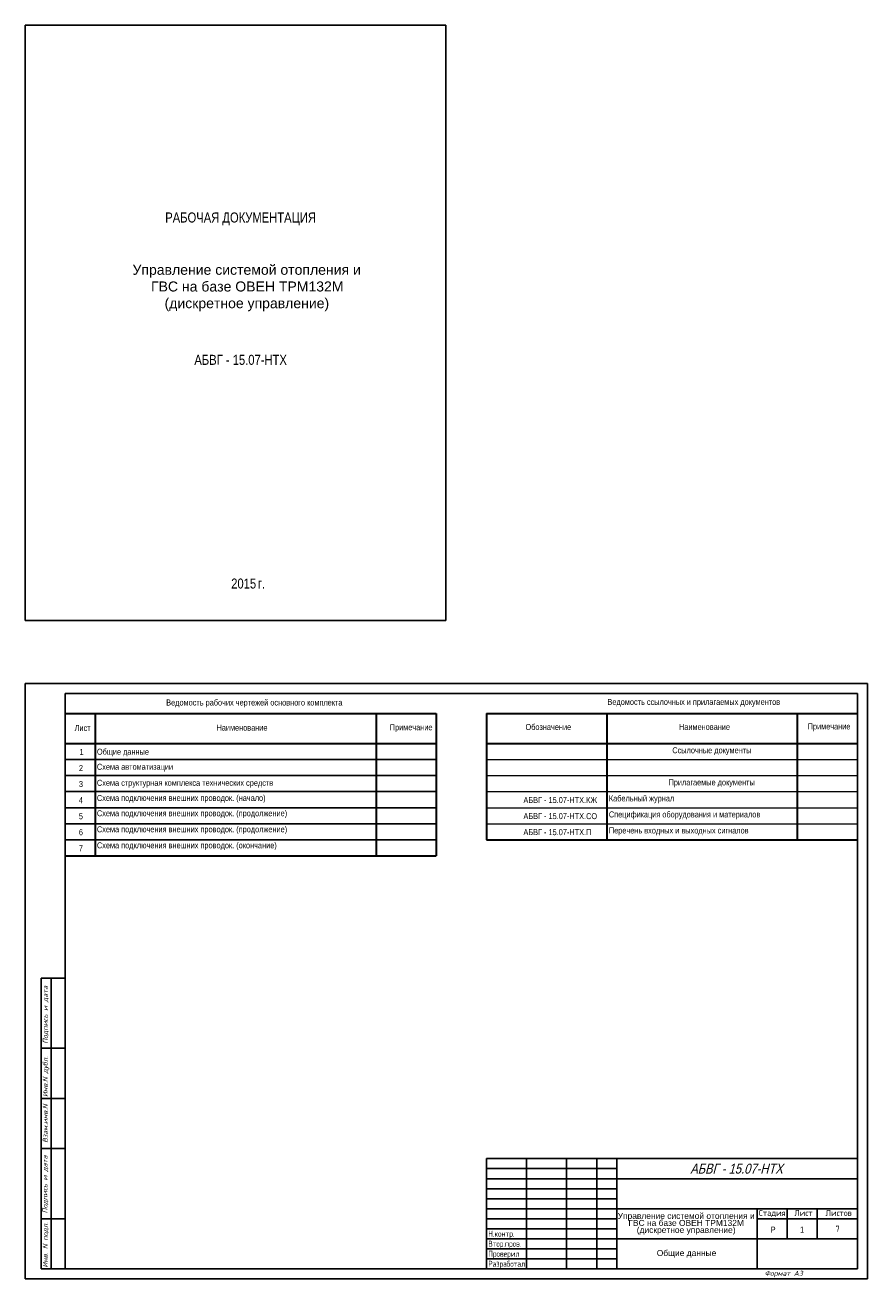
# Model space of a CAD drawing. Header units: millimetres. Extents: x 643 to 1239, y 174 to 2865.
# Tile 12 of 12: x 643 to 1065, y 2239 to 2865. Entities that reach past the tile are written whole.
import ezdxf
from ezdxf.enums import TextEntityAlignment as Align

# ---------------------------------------------------------------- set-up
doc = ezdxf.new("R2010")
doc.units = ezdxf.units.MM
for name, color, linetype in [('_FORMAT OSNOVNAJA', 1, 'Continuous'), ('_TABLITSA OSNOVNAJA', 3, 'Continuous'), ('_TABLITSA TONKAJA', 2, 'Continuous'), ('Текст', 7, 'Continuous'), ('Форматка', 4, 'Continuous')]:
    doc.layers.add(name, color=color, linetype=linetype)
doc.layers.add('_Таблицы', color=7, linetype='Continuous', lineweight=15)
doc.layers.add('Слой1', color=10, linetype='Continuous', lineweight=200, plot=False)
doc.styles.add('35', font='romans.shx', dxfattribs={"width": 0.7, "oblique": 15, "height": 3.5})
doc.styles.add('Arial', font='arial.ttf')
doc.styles.add('Romans8', font='romans8.shx', dxfattribs={"width": 0.8, "height": 3})
doc.styles.get("Standard").update_dxf_attribs({"font": 'arial.ttf'})

msp = doc.modelspace()

# ---------------------------------------------------------------- linework, layer by layer
at = {"lineweight": -3}
for p, q in [((852.85, 2864.72), (643.1, 2864.72)), ((643.1, 2864.72), (643.1, 2567.72)), ((852.85, 2567.72), (852.85, 2864.72)), ((643.1, 2567.72), (852.85, 2567.72))]:
    msp.add_line(p, q, dxfattribs=at)
at = {"color": 7, "linetype": 'Continuous', "lineweight": 30}
for p, q in [((663.1, 2521.45), (848.1, 2521.45)), ((678.1, 2521.45), (678.1, 2450.45)), ((818.1, 2521.45), (818.1, 2450.45)), ((848.1, 2521.45), (848.1, 2450.45)), ((663.1, 2506.45), (848.1, 2506.45)), ((663.1, 2450.45), (848.1, 2450.45))]:
    msp.add_line(p, q, dxfattribs=at)
at = {"color": 7, "linetype": 'Continuous', "lineweight": -3}
for p, q in [((663.1, 2498.45), (848.1, 2498.45)), ((663.1, 2490.45), (848.1, 2490.45)), ((663.1, 2482.45), (848.1, 2482.45)), ((663.1, 2474.45), (848.1, 2474.45)), ((663.1, 2458.45), (848.1, 2458.45))]:
    msp.add_line(p, q, dxfattribs=at)
at = {"color": 7, "linetype": 'Continuous'}
msp.add_line((663.1, 2466.45), (848.1, 2466.45), dxfattribs=at)
at = {"layer": '_FORMAT OSNOVNAJA', "color": 7}
for p, q in [((873.1, 2299.45), (873.1, 2244.45)), ((1058.1, 2299.45), (873.1, 2299.45))]:
    msp.add_line(p, q, dxfattribs=at)
at = {"layer": '_TABLITSA OSNOVNAJA', "color": 7}
for p, q in [((893.1, 2299.45), (893.1, 2244.45)), ((913.1, 2244.45), (913.1, 2299.45)), ((928.1, 2299.45), (928.1, 2244.45)), ((938.1, 2244.45), (938.1, 2299.45)), ((1058.1, 2289.45), (938.1, 2289.45)), ((938.1, 2274.45), (1058.1, 2274.45)), ((1008.1, 2274.45), (1008.1, 2244.45)), ((1023.1, 2259.45), (1023.1, 2274.45)), ((1038.1, 2274.45), (1038.1, 2259.45)), ((1008.1, 2269.45), (1058.1, 2269.45)), ((1058.1, 2259.45), (938.1, 2259.45))]:
    msp.add_line(p, q, dxfattribs=at)
at = {"layer": '_TABLITSA TONKAJA', "color": 7}
for p, q in [((873.1, 2294.45), (938.1, 2294.45)), ((873.1, 2289.45), (938.1, 2289.45)), ((938.1, 2284.45), (873.1, 2284.45)), ((938.1, 2284.45), (873.1, 2284.45)), ((873.1, 2279.45), (938.1, 2279.45)), ((873.1, 2279.45), (938.1, 2279.45)), ((873.1, 2274.45), (938.1, 2274.45)), ((873.1, 2274.45), (938.1, 2274.45)), ((938.1, 2269.45), (873.1, 2269.45)), ((938.1, 2269.45), (873.1, 2269.45)), ((873.1, 2264.45), (938.1, 2264.45)), ((873.1, 2264.45), (938.1, 2264.45)), ((938.1, 2259.45), (873.1, 2259.45)), ((938.1, 2259.45), (873.1, 2259.45)), ((938.1, 2254.45), (873.1, 2254.45)), ((938.1, 2254.45), (873.1, 2254.45)), ((873.1, 2249.45), (938.1, 2249.45)), ((873.1, 2249.45), (938.1, 2249.45))]:
    msp.add_line(p, q, dxfattribs=at)
at = {"layer": '_Таблицы', "color": 7, "linetype": 'Continuous', "lineweight": 30}
for p, q in [((873.1, 2521.45), (1058.1, 2521.45)), ((873.1, 2521.45), (873.1, 2458.45)), ((933.1, 2521.45), (933.1, 2458.45)), ((1028.1, 2521.45), (1028.1, 2458.45)), ((873.1, 2506.45), (1058.1, 2506.45)), ((873.1, 2458.45), (1058.1, 2458.45))]:
    msp.add_line(p, q, dxfattribs=at)
at = {"layer": '_Таблицы', "color": 7, "linetype": 'Continuous', "lineweight": 15}
for p, q in [((873.1, 2498.45), (1058.1, 2498.45)), ((873.1, 2490.45), (1058.1, 2490.45)), ((873.1, 2482.45), (1058.1, 2482.45)), ((873.1, 2474.45), (1058.1, 2474.45)), ((873.1, 2466.45), (1058.1, 2466.45))]:
    msp.add_line(p, q, dxfattribs=at)
at = {"layer": 'Слой1', "color": 7, "lineweight": -3}
for p, q in [((643.1, 2536.45), (643.1, 2239.45)), ((643.1, 2536.45), (643.1, 2239.45)), ((1063.1, 2536.45), (1063.1, 2239.45)), ((1063.1, 2536.45), (1063.1, 2239.45)), ((1063.1, 2536.45), (1063.1, 2239.45)), ((1063.1, 2536.45), (1063.1, 2239.45)), ((1063.1, 2536.45), (1063.1, 2239.45))]:
    msp.add_line(p, q, dxfattribs=at)
at = {"layer": 'Слой1', "color": 7, "linetype": 'ByBlock', "lineweight": -3, "ltscale": 0.4}
for p, q in [((643.1, 2536.45), (853.1, 2536.45)), ((848.57, 2536.45), (1063.1, 2536.45)), ((643.1, 2239.45), (1063.1, 2239.45)), ((643.1, 2239.45), (853.1, 2239.45)), ((643.1, 2239.45), (853.1, 2239.45))]:
    msp.add_line(p, q, dxfattribs=at)
at = {"layer": 'Форматка', "color": 7, "lineweight": -3}
for p, q in [((663.1, 2244.45), (663.1, 2531.45)), ((663.1, 2531.45), (1058.1, 2531.45)), ((1058.1, 2531.45), (1058.1, 2244.45)), ((663.1, 2389.45), (651.1, 2389.45)), ((651.1, 2244.45), (651.1, 2389.45)), ((656.1, 2244.45), (656.1, 2389.45)), ((663.1, 2354.45), (651.1, 2354.45)), ((663.1, 2329.45), (651.1, 2329.45)), ((663.1, 2304.45), (651.1, 2304.45)), ((663.1, 2269.45), (651.1, 2269.45)), ((1058.1, 2244.45), (651.1, 2244.45))]:
    msp.add_line(p, q, dxfattribs=at)

# ---------------------------------------------------------------- texts
at = {"color": 7, "style": 'Arial', "width": 0.8}
msp.add_text('РАБОЧАЯ ДОКУМЕНТАЦИЯ', height=5, dxfattribs=at).set_placement((750.57, 2771.27), align=Align.TOP_CENTER)
at = {"color": 0, "style": 'Arial', "width": 0.8}
msp.add_text('АБВГ - 15.07-НТХ', height=5, dxfattribs=at).set_placement((750.57, 2693.79), align=Align.BOTTOM_CENTER)
for s, p in [('2015', (758.29, 2583.74)), ('г.', (762.73, 2583.74))]:
    msp.add_text(s, height=5, dxfattribs=at).set_placement(p, align=Align.RIGHT)
at = {"lineweight": -3, "style": 'Arial', "oblique": 15, "width": 0.8}
msp.add_text('АБВГ - 15.07-НТХ', height=5, dxfattribs=at).set_placement((1020.86, 2294.44), align=Align.MIDDLE_RIGHT)
at = {"color": 7, "style": 'Arial', "width": 0.8}
msp.add_text('Р', height=3, dxfattribs=at).set_placement((1014.87, 2262.58))
at = {"style": 'Arial', "width": 0.8}
msp.add_text('1', height=3, dxfattribs=at).set_placement((1029.52, 2262.57))
at = {"insert": (696.16, 2745.2), "char_height": 5, "width": 114.3645, "attachment_point": 1}
msp.add_mtext('\\pi0.51102;Управление системой отопления и \\P\\pi9.7334;ГВС на базе ОВЕН ТРМ132М \\P\\pi16.483;(дискретное управление)', dxfattribs=at)
at = {"color": 7, "linetype": 'Continuous', "lineweight": -3, "char_height": 3, "style": 'Romans8'}
for s, insert, width, attachment_point in [('{\\fArial|b0|i0|c204|p34;Ведомость рабочих чертежей основного комплекта }', (757.4, 2526.45), 112.3143, 5), ('\\W0.8;{\\fArial|b0|i0|c204|p34;Лист\\fArial|b0|i0|c0|p34;}', (667.8, 2515.73), 7.0805, 1), ('\\W0.8;{\\fArial|b0|i0|c204|p34;Наименование}', (738.54, 2515.86), 31.1111, 1), ('\\W0.8;{\\fArial|b0|i0|c204|p34;Примечание}', (824.92, 2516.05), 19.9556, 1), ('\\fArial|b0|i0|c0|p34;\\W0.8000000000;\\T1.0000000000;\\o\\l1', (670.23, 2503.71), 2.0259, 1), ('\\pt24;{\\fArial|b0|i0|c204|p34;Общие данные}', (678.92, 2503.85), 33.8261, 1), ('\\fArial|b0|i0|c0|p34;\\W0.8000000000;\\T1.0000000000;\\o\\l2', (669.94, 2495.71), 2.2483, 1), ('\\pt24;{\\fArial|b0|i0|c204|p34;Схема автоматизации}', (678.92, 2496.35), 122.9431, 1), ('\\fArial|b0|i0|c0|p34;\\W0.8000000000;\\T1.0000000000;\\o\\l3', (669.94, 2487.73), 2.2128, 1), ('\\pt24;{\\fArial|b0|i0|c204|p34;Схема структурная комплекса технических средств}', (678.92, 2488.35), 122.9431, 1), ('\\fArial|b0|i0|c0|p34;\\W0.8000000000;\\T1.0000000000;\\o\\l4', (669.91, 2479.7), 2.2947, 1), ('\\pt24;{\\fArial|b0|i0|c204|p34;Схема подключения внешних проводок. (начало)}', (678.92, 2480.8), 122.9431, 1), ('{\\fArial|b0|i0|c204|p34;5}', (669.91, 2471.7), 2.2947, 1), ('\\pt24;{\\fArial|b0|i0|c204|p34;Схема подключения внешних проводок. (продолжение)}', (678.92, 2473.18), 122.9431, 1), ('{\\fArial|b0|i0|c204|p34;6}', (669.91, 2463.7), 2.2947, 1), ('\\pt24;{\\fArial|b0|i0|c204|p34;Схема подключения внешних проводок. (продолжение)}', (678.92, 2465.18), 122.9431, 1), ('\\pt24;{\\fArial|b0|i0|c204|p34;Схема подключения внешних проводок. (окончание)}', (678.92, 2457.18), 122.9431, 1), ('{\\fArial|b0|i0|c204|p34;7}', (669.91, 2455.7), 2.2947, 1)]:
    msp.add_mtext(s, dxfattribs=dict(at, insert=insert, width=width, attachment_point=attachment_point))
at = {"char_height": 3, "attachment_point": 5, "line_spacing_factor": 0.7, "style": 'Arial'}
for s, insert, width in [('Управление системой отопления и ГВС на базе ОВЕН ТРМ132М (дискретное управление)', (972.71, 2266.94), 68.1641), ('Общие данные', (972.89, 2251.94), 70)]:
    msp.add_mtext(s, dxfattribs=dict(at, insert=insert, width=width))
at = {"layer": '_Таблицы', "color": 7, "linetype": 'Continuous', "lineweight": 15, "char_height": 3, "attachment_point": 1, "style": 'Romans8'}
for s, insert, width in [('\\W0.8;{\\fArial|b0|i0|c204|p34;Ведомость ссылочных и прилагаемых документов\\fArial|b0|i0|c0|p34;}', (933.48, 2528.7), 104.4471), ('\\W0.8;{\\fArial|b0|i0|c204|p34;Обозначение\\fArial|b0|i0|c0|p34;}', (892.61, 2516.2), 25.8667), ('\\W0.8;{\\fArial|b0|i0|c204|p34;Наименование\\fArial|b0|i0|c0|p34;}', (969.13, 2516.24), 26.2507), ('\\W0.8;{\\fArial|b0|i0|c204|p34;Примечание\\fArial|b0|i0|c0|p34;}', (1033.29, 2516.47), 20.9067), ('\\W0.8;{\\fArial|b0|i0|c204|p34;Ссылочные документы\\fArial|b0|i0|c0|p34;}', (965.82, 2504.6), 39.5222), ('\\W0.8;{\\fArial|b0|i0|c204|p34;Прилагаемые документы\\fArial|b0|i0|c0|p34;}', (963.91, 2488.58), 39.3444), ('{\\fArial|b0|i0|c204|p34;АБВГ \\fArial|b0|i0|c0|p34;- 15.07-\\fArial|b0|i0|c204|p34;НТХ.КЖ}', (891.56, 2479.75), 35.3587), ('\\W0.8;{\\fArial|b0|i0|c204|p34;Кабельный журнал\\fArial|b0|i0|c0|p34;}', (934.17, 2480.59), 34.895), ('{\\fArial|b0|i0|c204|p34;АБВГ \\fArial|b0|i0|c0|p34;- 15.07-\\fArial|b0|i0|c204|p34;НТХ.СО}', (891.56, 2471.75), 37.5879), ('\\W0.8;{\\fArial|b0|i0|c204|p34;Спецификация оборудования и материалов\\fArial|b0|i0|c0|p34;}', (934.17, 2472.59), 84.3588), ('{\\fArial|b0|i0|c204|p34;АБВГ \\fArial|b0|i0|c0|p34;- 15.07-\\fArial|b0|i0|c204|p34;НТХ.П}', (891.56, 2463.75), 37.5879), ('{\\fArial|b0|i0|c204|p34;Перечень входных и выходных сигналов}', (934.17, 2464.59), 66.0889)]:
    msp.add_mtext(s, dxfattribs=dict(at, insert=insert, width=width))
at = {"layer": 'Текст', "color": 7, "ltscale": 6.666667, "char_height": 3, "style": 'Romans8'}
for s, insert, width, attachment_point in [('Стадия', (1015.6, 2273.85), 15, 2), ('\\pi3.55;Лист', (1023.1, 2273.85), 15, 1), ('\\pi4.1499;Листов', (1038.1, 2273.85), 20, 1)]:
    msp.add_mtext(s, dxfattribs=dict(at, insert=insert, width=width, attachment_point=attachment_point))
at = {"layer": 'Текст', "color": 7, "insert": (874.05, 2278.5), "char_height": 3, "width": 21.4279, "attachment_point": 1, "style": 'Romans8'}
msp.add_mtext('{\\W0.7;\\P\\P\\PН.контр.   \\PВтор.пров.\\PПроверил\\PРазработал}', dxfattribs=at)
at = {"layer": 'Текст', "color": 7, "ltscale": 100, "insert": (1048.23, 2264.45), "char_height": 3, "width": 19.7446, "attachment_point": 5, "style": 'Romans8'}
msp.add_mtext('\\A1;7', dxfattribs=at)
at = {"layer": 'Форматка', "color": 7, "lineweight": -3, "style": '35', "oblique": 15, "width": 0.9}
for s, p in [('Подпись и дата', (654.44, 2356.7)), ('Инв.N дубл.', (654.44, 2330.16)), ('Взам.инв.N', (654.44, 2307.28)), ('Подпись и дата', (654.24, 2272.13)), ('Инв. N подл.', (654.44, 2245.09))]:
    msp.add_text(s, height=2.5, rotation=90, dxfattribs=at).set_placement(p)
at = {"layer": 'Форматка', "color": 7, "lineweight": -3, "style": '35', "oblique": 15}
msp.add_text('Формат А3', height=2.5, dxfattribs=at).set_placement((1011.81, 2240.99))

doc.saveas('drawing.dxf')
